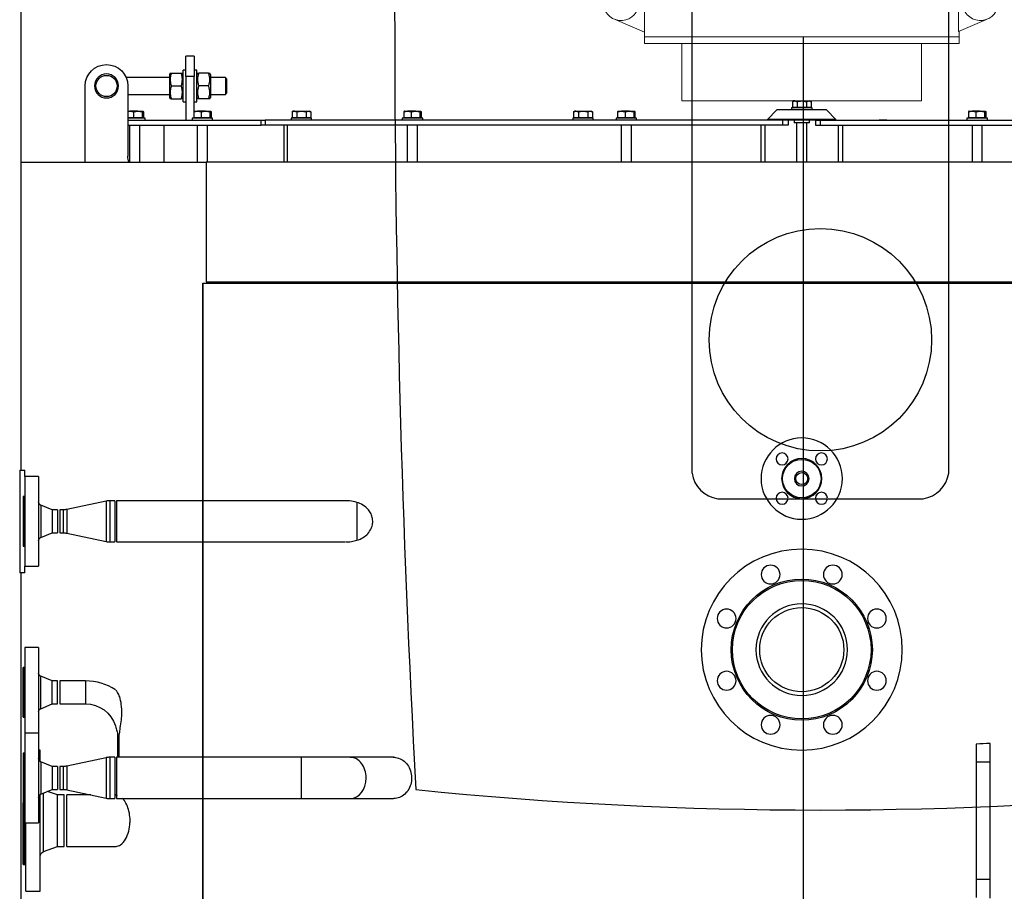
# Model space of a CAD drawing. Header units: millimetres. Extents: x 226749 to 325316, y -44191 to 40236.
# Tile 72 of 164: x 289910 to 291061, y 6243 to 7262. Entities that reach past the tile are written whole.
import ezdxf
from ezdxf.enums import TextEntityAlignment as Align

# ---------------------------------------------------------------- set-up
doc = ezdxf.new("R2010")
doc.units = ezdxf.units.MM
doc.header["$LTSCALE"] = 100
doc.linetypes.add('DASHDOT', pattern=[25.4, 12.7, -6.35, 0, -6.35])
doc.linetypes.add('DASHED', pattern=[19.05, 12.7, -6.35])
for name, color, linetype in [('FUNDAMENTY', 6, 'Continuous'), ('K_OSIE', 2, 'DASHDOT'), ('K_URZĄDZENIA', 4, 'Continuous'), ('URZĄDZENIA', 4, 'Continuous'), ('WYBIEG NA CZYSZCZENIE', 2, 'Continuous')]:
    doc.layers.add(name, color=color, linetype=linetype)
doc.styles.add('CP_ATTR', font='ROMANS.SHX')

# ---------------------------------------------------------------- blocks, each defined once
blk = doc.blocks.new('PALNIK_RZUT')
at = {"layer": 'URZĄDZENIA', "lineweight": 15}
for p, q in [((220039.5, -30130.7), (220039.5, -30063.7)), ((220039.5, -30063.7), (220319.5, -30063.7)), ((220319.5, -30130.7), (220319.5, -30063.7)), ((220363.4, -30130.7), (219995.7, -30130.7)), ((219995.7, -30130.7), (219995.7, -30138.3)), ((220363.4, -30130.7), (220363.4, -30138.3)), ((219963.8, -30158.8), (219996.2, -30145)), ((219995.7, -30138.7), (220363.4, -30138.7)), ((219995.7, -30145.2), (219995.7, -30138.7)), ((219996.2, -30178.7), (219996.2, -30145)), ((220363.4, -30138.7), (220363.4, -30220.7)), ((220397.5, -30158.8), (220363.4, -30144.2))]:
    blk.add_line(p, q, dxfattribs=at)
for centre, start, end in [((219970.7, -30178.7), 0, 257.7161), ((220390.7, -30178.7), 282.2839, 180)]:
    blk.add_arc(centre, 21, start, end, dxfattribs=at)
at = {"layer": 'URZĄDZENIA', "lineweight": 15, "style": 'CP_ATTR', "width": 1, "flags": 9}
for tag in ['OTHER', 'FLOW', 'VOLTAGE', 'POWER', 'TEMPERATURE', 'CHARACTER', 'PN', 'DN', 'PRODUCER', 'ORDER-NO', 'PRODUCT-TYPE', 'ARTICLE', 'GROUP', 'NUMBER', 'NAME']:
    blk.add_attdef(tag, text='', height=0.00005, rotation=90, dxfattribs=at).set_placement((220179.5, -30063.8), align=Align.MIDDLE_LEFT)
blk = doc.blocks.new('FUNDAMENT')
at = {"layer": 'FUNDAMENTY'}
for q in [(91213.4, 76473.6), (89813.4, 73473.6)]:
    blk.add_line((89813.4, 76473.6), q, dxfattribs=at)
blk = doc.blocks.new('KOCIOŁ_RZUT')
at = {"layer": 'K_URZĄDZENIA'}
for p, q in [((132755.9, 71227.5), (132755.9, 69835.3)), ((132895.9, 69835.3), (132895.9, 71227.5)), ((132706.9, 70553.4), (132706.9, 71158.4)), ((132712.9, 70553.4), (132712.9, 71158.4)), ((132706.9, 70748.4), (132704.4, 70748.4)), ((132704.4, 70748.4), (132704.4, 70741)), ((133457.2, 70751.4), (133435.5, 70751.4)), ((133457.2, 70735.4), (133457.2, 70751.4)), ((133594.6, 70751.4), (133457.2, 70751.4)), ((133594.6, 70751.4), (133594.6, 70735.4)), ((133616.3, 70751.4), (133594.6, 70751.4)), ((132696.4, 70740), (132696.4, 70745.8)), ((132696.4, 70740), (132696.4, 70730.6)), ((132697.2, 70746.5), (132704, 70746.5)), ((132697.2, 70745.1), (132704, 70745.1)), ((132704, 70746.5), (132704, 70745.8)), ((132704.4, 70745.9), (132704, 70745.9)), ((132704, 70745.8), (132704, 70745.1)), ((132704, 70745.1), (132704, 70740)), ((132704, 70740), (132704, 70735)), ((132704.4, 70741), (132704.4, 70724.4)), ((132755.9, 70742.4), (132712.9, 70742.4)), ((133436.3, 70735.4), (133457.2, 70735.4)), ((133457.2, 70735.4), (133594.6, 70735.4)), ((133594.6, 70735.4), (133615.5, 70735.4)), ((132696.4, 70726.9), (132696.4, 70730.6)), ((132697.2, 70735), (132704, 70735)), ((132697.2, 70726.2), (132704, 70726.2)), ((132704, 70735), (132704, 70730.6)), ((132704, 70730.6), (132704, 70726.2)), ((132704, 70726.9), (132704.4, 70726.9)), ((132704.4, 70724.4), (132706.9, 70724.4)), ((132712.9, 70730.4), (132755.9, 70730.4)), ((132706.8, 70630.9), (132706.9, 70630.9)), ((132706.8, 70630.9), (132706.9, 70630.9)), ((132706.8, 70626.6), (132706.9, 70626.6)), ((132706.8, 70621.9), (132706.9, 70621.9)), ((132755.9, 70579.4), (132712.9, 70579.4)), ((132755.9, 70574.4), (132712.9, 70574.4)), ((132705.9, 70571.4), (132694.9, 70560.4)), ((132706.9, 70571.4), (132705.9, 70571.4)), ((132705.9, 70571.4), (132705.9, 70491.4)), ((132694.9, 70560.4), (132694.9, 70502.4)), ((132712.9, 70553.4), (132706.9, 70553.4)), ((132706.9, 70547.4), (132706.9, 70553.4)), ((132712.9, 70547.4), (132712.9, 70553.4)), ((132685.2, 70542.4), (132684.4, 70540.9)), ((132684.4, 70539.6), (132684.4, 70540.9)), ((132684.4, 70531.4), (132684.4, 70539.6)), ((132685.2, 70542.4), (132692, 70542.4)), ((132692, 70542.4), (132692, 70539.6)), ((132692.4, 70540.9), (132692, 70540.9)), ((132692, 70539.6), (132692, 70536.9)), ((132694.9, 70543.4), (132692.4, 70543.4)), ((132692.4, 70543.4), (132692.4, 70519.4)), ((132706.9, 70547.4), (132712.9, 70547.4)), ((132706.9, 70547.4), (132706.9, 70515.4)), ((132709.9, 70540.4), (132706.9, 70540.4)), ((132709.9, 70540.4), (132709.9, 70522.4)), ((132684.4, 70523.2), (132684.4, 70531.4)), ((132685.2, 70536.9), (132692, 70536.9)), ((132692, 70536.9), (132692, 70531.4)), ((132692, 70531.4), (132692, 70525.9)), ((132755.9, 70537.4), (132709.9, 70537.4)), ((132684.4, 70523.2), (132684.4, 70521.9)), ((132684.4, 70521.9), (132685.2, 70520.4)), ((132685.2, 70525.9), (132692, 70525.9)), ((132685.2, 70520.4), (132692, 70520.4)), ((132692, 70525.9), (132692, 70523.2)), ((132692, 70523.2), (132692, 70520.4)), ((132692, 70521.9), (132692.4, 70521.9)), ((132692.4, 70519.4), (132694.9, 70519.4)), ((132706.9, 70522.4), (132709.9, 70522.4)), ((132709.9, 70525.4), (132755.9, 70525.4)), ((132706.9, 70515.4), (132712.9, 70515.4)), ((132706.9, 70515.4), (132706.9, 70509.4)), ((132712.9, 70509.4), (132706.9, 70509.4)), ((132706.9, 70509.4), (132706.9, 69904.3)), ((132712.9, 70515.4), (132712.9, 70509.4)), ((132712.9, 70509.4), (132712.9, 69904.3)), ((132694.9, 70502.4), (132705.9, 70491.4)), ((132705.9, 70491.4), (132706.9, 70491.4)), ((132712.9, 70488.4), (132755.9, 70488.4)), ((132712.9, 70483.4), (132755.9, 70483.4)), ((132696.4, 70330), (132696.4, 70335.8)), ((132697.2, 70336.5), (132704, 70336.5)), ((132697.2, 70335.1), (132704, 70335.1)), ((132704, 70336.5), (132704, 70335.8)), ((132704.4, 70335.9), (132704, 70335.9)), ((132704, 70335.8), (132704, 70335.1)), ((132704, 70335.1), (132704, 70330)), ((132706.9, 70338.4), (132704.4, 70338.4)), ((132704.4, 70338.4), (132704.4, 70326.4)), ((132696.4, 70330), (132696.4, 70320.6)), ((132697.2, 70325), (132704, 70325)), ((132704, 70330), (132704, 70325)), ((132704, 70325), (132704, 70320.6)), ((132704.4, 70326.4), (132704.4, 70314.4)), ((132755.9, 70332.4), (132712.9, 70332.4)), ((132696.4, 70316.9), (132696.4, 70320.6)), ((132697.2, 70316.2), (132704, 70316.2)), ((132704, 70320.6), (132704, 70316.2)), ((132704, 70316.9), (132704.4, 70316.9)), ((132704.4, 70314.4), (132706.9, 70314.4)), ((132712.9, 70320.4), (132755.9, 70320.4)), ((132697.2, 70286.7), (132696.4, 70285.3)), ((132697.2, 70286.7), (132704, 70286.7)), ((132704, 70286.7), (132704, 70284)), ((132706.9, 70287.8), (132704.4, 70287.8)), ((132704.4, 70287.8), (132704.4, 70263.8)), ((132696.4, 70284), (132696.4, 70285.3)), ((132696.4, 70275.8), (132696.4, 70284)), ((132696.4, 70267.5), (132696.4, 70275.8)), ((132697.2, 70281.2), (132704, 70281.2)), ((132704.4, 70285.3), (132704, 70285.3)), ((132704, 70284), (132704, 70281.2)), ((132704, 70281.2), (132704, 70275.8)), ((132704, 70275.8), (132704, 70270.3)), ((132696.4, 70267.5), (132696.4, 70266.3)), ((132696.4, 70266.3), (132697.2, 70264.8)), ((132697.2, 70270.3), (132704, 70270.3)), ((132697.2, 70264.8), (132704, 70264.8)), ((132704, 70270.3), (132704, 70267.5)), ((132704, 70267.5), (132704, 70264.8)), ((132704, 70266.3), (132704.4, 70266.3)), ((132704.4, 70263.8), (132706.9, 70263.8)), ((132696.4, 70080), (132696.4, 70085.8)), ((132696.4, 70080), (132696.4, 70070.6)), ((132697.2, 70086.5), (132704, 70086.5)), ((132697.2, 70085.1), (132704, 70085.1)), ((132704, 70086.5), (132704, 70085.8)), ((132704.4, 70085.9), (132704, 70085.9)), ((132704, 70085.8), (132704, 70085.1)), ((132704, 70085.1), (132704, 70080)), ((132704, 70080), (132704, 70075)), ((132706.9, 70088.4), (132704.4, 70088.4)), ((132704.4, 70088.4), (132704.4, 70076.4)), ((132755.9, 70082.4), (132712.9, 70082.4)), ((132696.4, 70066.9), (132696.4, 70070.6)), ((132697.2, 70075), (132704, 70075)), ((132704, 70075), (132704, 70070.6)), ((132704, 70070.6), (132704, 70066.2)), ((132704.4, 70076.4), (132704.4, 70064.4)), ((132712.9, 70070.4), (132755.9, 70070.4)), ((132697.2, 70066.2), (132704, 70066.2)), ((132704, 70066.9), (132704.4, 70066.9)), ((132704.4, 70064.4), (132706.9, 70064.4)), ((133451.7, 70054.4), (133451.7, 70003.8)), ((133500, 70003.8), (133500, 70054.4)), ((133153.7, 70011.4), (133175.9, 70011.4)), ((133175.9, 70011.4), (133197.9, 70011.4)), ((133451.7, 70003.8), (133451.7, 69946.4)), ((133500, 69946.4), (133500, 70003.8)), ((133151.7, 69997.5), (133151.7, 69730.4)), ((133200, 69730.4), (133200, 69997.5)), ((132697.2, 69957.6), (132696.4, 69956.1)), ((132696.4, 69954.9), (132696.4, 69956.1)), ((132696.4, 69946.6), (132696.4, 69954.9)), ((132697.2, 69957.6), (132704, 69957.6)), ((132704, 69957.6), (132704, 69954.9)), ((132704.4, 69956.1), (132704, 69956.1)), ((132704, 69954.9), (132704, 69952.1)), ((132706.9, 69958.6), (132704.4, 69958.6)), ((132704.4, 69958.6), (132704.4, 69934.6)), ((132696.4, 69938.4), (132696.4, 69946.6)), ((132697.2, 69952.1), (132704, 69952.1)), ((132704, 69952.1), (132704, 69946.6)), ((132704, 69946.6), (132704, 69941.1)), ((133451.7, 69946.4), (133451.7, 69730.4)), ((133451.7, 69946.4), (133475.9, 69946.4)), ((133475.9, 69946.4), (133500, 69946.4)), ((133500, 69730.4), (133500, 69946.4)), ((132696.4, 69938.4), (132696.4, 69937.1)), ((132696.4, 69937.1), (132697.2, 69935.7)), ((132697.2, 69941.1), (132704, 69941.1)), ((132697.2, 69935.7), (132704, 69935.7)), ((132704, 69941.1), (132704, 69938.4)), ((132704, 69938.4), (132704, 69935.7)), ((132704, 69937.1), (132704.4, 69937.1)), ((132704.4, 69934.6), (132706.9, 69934.6)), ((132712.9, 69930), (132755.9, 69930)), ((132712.9, 69925.9), (132755.9, 69925.9)), ((132706.9, 69904.3), (132712.9, 69904.3)), ((132706.9, 69899.6), (132706.9, 69904.3)), ((132712.9, 69899.6), (132706.9, 69899.6)), ((132706.9, 69743.9), (132706.9, 69899.6)), ((132712.9, 69904.3), (132712.9, 69899.6)), ((132712.9, 69743.9), (132712.9, 69899.6)), ((132658.4, 69858.9), (132656.9, 69857.8)), ((132656.9, 69857.8), (132656.9, 69840.4)), ((132656.9, 69857.8), (132676.9, 69857.8)), ((132658.4, 69858.9), (132675.4, 69858.9)), ((132676.9, 69857.8), (132675.4, 69858.9)), ((132676.9, 69840.4), (132676.9, 69857.8)), ((132653.4, 69840.4), (132651.9, 69839.5)), ((132651.9, 69838.2), (132651.9, 69826.6)), ((132653.4, 69840.4), (132680.4, 69840.4)), ((132666.9, 69838.2), (132666.9, 69826.6)), ((132681.9, 69839.5), (132680.4, 69840.4)), ((132681.9, 69838.2), (132681.9, 69826.6)), ((132696.4, 69834.5), (132696.4, 69840.3)), ((132697.2, 69841), (132704, 69841)), ((132697.2, 69839.6), (132704, 69839.6)), ((132704, 69841), (132704, 69840.3)), ((132704.4, 69840.4), (132704, 69840.4)), ((132704, 69840.3), (132704, 69839.6)), ((132704, 69839.6), (132704, 69834.5)), ((132706.9, 69842.9), (132704.4, 69842.9)), ((132704.4, 69842.9), (132704.4, 69830.9)), ((132696.4, 69834.5), (132696.4, 69825.1)), ((132697.2, 69829.5), (132704, 69829.5)), ((132704, 69834.5), (132704, 69829.5)), ((132704, 69829.5), (132704, 69825.1)), ((132704.4, 69830.9), (132704.4, 69818.9)), ((132755.9, 69836.9), (132712.9, 69836.9)), ((132755.9, 69835.3), (132895.9, 69835.3)), ((132755.9, 69618.9), (132755.9, 69835.3)), ((132631.9, 69821.4), (132631.9, 69811.4)), ((132631.9, 69821.4), (132655.8, 69821.4)), ((132648.4, 69824.4), (132648.4, 69821.4)), ((132685.4, 69824.4), (132648.4, 69824.4)), ((132651.9, 69825.2), (132653.4, 69824.4)), ((132655.8, 69821.4), (132655.8, 69811.4)), ((132696.5, 69821.4), (132655.8, 69821.4)), ((132680.4, 69824.4), (132681.9, 69825.2)), ((132685.4, 69821.4), (132685.4, 69824.4)), ((132696.4, 69821.4), (132696.4, 69825.1)), ((132697.2, 69820.8), (132704, 69820.8)), ((132704, 69825.1), (132704, 69820.8)), ((132704.4, 69821.4), (132704, 69821.4)), ((132704, 69821.4), (132704.4, 69821.4)), ((132704.4, 69818.9), (132706.9, 69818.9)), ((132712.9, 69824.9), (132755.9, 69824.9)), ((132655.8, 69811.4), (132631.9, 69811.4)), ((132648.4, 69811.4), (132648.4, 69808.4)), ((132685.4, 69808.4), (132648.4, 69808.4)), ((132653.4, 69808.4), (132651.9, 69807.5)), ((132651.9, 69794.6), (132651.9, 69806.2)), ((132655.8, 69811.4), (132706.9, 69811.4)), ((132666.9, 69794.6), (132666.9, 69806.2)), ((132681.9, 69807.5), (132680.4, 69808.4)), ((132681.9, 69794.6), (132681.9, 69806.2)), ((132685.4, 69808.4), (132685.4, 69811.4)), ((132651.9, 69793.2), (132653.4, 69792.4)), ((132653.4, 69792.4), (132680.4, 69792.4)), ((132656.9, 69792.4), (132656.9, 69741.8)), ((132676.9, 69743.9), (132676.9, 69792.4)), ((132680.4, 69792.4), (132681.9, 69793.2)), ((132712.9, 69785.9), (132755.9, 69785.9)), ((132696.4, 69755.5), (132696.4, 69761.3)), ((132697.2, 69762), (132704, 69762)), ((132697.2, 69760.6), (132704, 69760.6)), ((132704, 69762), (132704, 69761.3)), ((132704.4, 69761.4), (132704, 69761.4)), ((132704, 69761.3), (132704, 69760.6)), ((132704, 69760.6), (132704, 69755.5)), ((132706.9, 69763.9), (132704.4, 69763.9)), ((132704.4, 69763.9), (132704.4, 69751.9)), ((132755.9, 69757.9), (132712.9, 69757.9)), ((132696.4, 69755.5), (132696.4, 69746.1)), ((132696.4, 69743.9), (132696.4, 69746.1)), ((132697.2, 69750.5), (132704, 69750.5)), ((132704, 69755.5), (132704, 69750.5)), ((132704, 69750.5), (132704, 69746.1)), ((132704, 69746.1), (132704, 69743.9)), ((132704.4, 69751.9), (132704.4, 69743.9)), ((132712.9, 69745.9), (132755.9, 69745.9)), ((132666.9, 69743.9), (132749.1, 69743.9)), ((133151.7, 69730.4), (133175.9, 69730.4)), ((133151.7, 69728.4), (133151.7, 69722.8)), ((133151.7, 69728.4), (133200, 69728.4)), ((133151.7, 69722.8), (133200, 69722.8)), ((133175.9, 69730.4), (133200, 69730.4)), ((133200, 69722.8), (133200, 69728.4)), ((133451.7, 69733.8), (133425.9, 69733.8)), ((133425.9, 69733.8), (133425.9, 69731.7)), ((133425.9, 69731.7), (133451.7, 69731.7)), ((133451.7, 69730.4), (133475.9, 69730.4)), ((133451.7, 69728.4), (133451.7, 69722.8)), ((133451.7, 69728.4), (133500, 69728.4)), ((133451.7, 69722.8), (133500, 69722.8)), ((133475.9, 69730.4), (133500, 69730.4)), ((133495.7, 69729.2), (133495.7, 69728.4)), ((133500, 69722.8), (133500, 69728.4)), ((133556, 69672.4), (133556, 69729.2)), ((133152.2, 69718.6), (133162, 69672.5)), ((133152.2, 69718.6), (133199.6, 69718.6)), ((133189.8, 69672.5), (133199.6, 69718.6)), ((133452.2, 69718.6), (133462, 69672.5)), ((133452.2, 69718.6), (133499.6, 69718.6)), ((133489.8, 69672.5), (133499.6, 69718.6)), ((133495.7, 69700.5), (133495.7, 69672.4)), ((132755.9, 69693.9), (132666.9, 69693.9)), ((133362.4, 69694.4), (133362.4, 69664.4)), ((133362.4, 69694.4), (133389.3, 69694.4)), ((133389.3, 69664.4), (133389.3, 69694.4)), ((133162, 69672.5), (133189.8, 69672.5)), ((133162.4, 69668.3), (133162.4, 69664.4)), ((133162.4, 69668.3), (133189.3, 69668.3)), ((133189.3, 69664.4), (133189.3, 69668.3)), ((133462, 69672.5), (133489.8, 69672.5)), ((133462.4, 69668.3), (133462.4, 69664.4)), ((133462.4, 69668.3), (133489.3, 69668.3)), ((133489.3, 69664.4), (133489.3, 69668.3)), ((133525.9, 69672.4), (133495.7, 69672.4)), ((133495.7, 69669.4), (133495.7, 69661.4)), ((133556, 69669.4), (133495.7, 69669.4)), ((133556, 69672.4), (133525.9, 69672.4)), ((133556, 69661.4), (133556, 69669.4)), ((133162.4, 69655.4), (133156.9, 69641.9)), ((133162.4, 69664.4), (133189.3, 69664.4)), ((133162.4, 69661.4), (133162.4, 69655.4)), ((133162.4, 69661.4), (133166.4, 69661.4)), ((133162.4, 69655.4), (133166.4, 69655.4)), ((133166.4, 69661.4), (133189.3, 69661.4)), ((133166.4, 69655.4), (133189.3, 69655.4)), ((133189.3, 69655.4), (133189.3, 69661.4)), ((133194.9, 69641.9), (133189.3, 69655.4)), ((133362.4, 69655.4), (133356.9, 69641.9)), ((133362.4, 69664.4), (133389.3, 69664.4)), ((133362.4, 69661.4), (133362.4, 69655.4)), ((133389.3, 69661.4), (133362.4, 69661.4)), ((133389.3, 69655.4), (133362.4, 69655.4)), ((133389.3, 69655.4), (133389.3, 69661.4)), ((133394.9, 69641.9), (133389.3, 69655.4)), ((133462.4, 69655.4), (133456.9, 69641.9)), ((133462.4, 69664.4), (133489.3, 69664.4)), ((133462.4, 69661.4), (133462.4, 69655.4)), ((133462.4, 69661.4), (133466.4, 69661.4)), ((133462.4, 69655.4), (133466.4, 69655.4)), ((133466.4, 69661.4), (133489.3, 69661.4)), ((133466.4, 69655.4), (133489.3, 69655.4)), ((133489.3, 69655.4), (133489.3, 69661.4)), ((133494.9, 69641.9), (133489.3, 69655.4)), ((133495.7, 69661.4), (133491.6, 69650)), ((133556, 69661.4), (133495.7, 69661.4)), ((133561.9, 69645.3), (133556, 69661.4)), ((133561.9, 69645.3), (133493.5, 69645.3)), ((133123.4, 69639.4), (133123.4, 69623.4)), ((133123.4, 69639.4), (133228.4, 69639.4)), ((133156.9, 69641.9), (133162.5, 69641.9)), ((133162.5, 69641.9), (133194.9, 69641.9)), ((133228.4, 69623.4), (133228.4, 69639.4)), ((133323.4, 69639.4), (133323.4, 69623.4)), ((133323.4, 69639.4), (133423.4, 69639.4)), ((133394.9, 69641.9), (133356.9, 69641.9)), ((133423.4, 69639.4), (133423.4, 69623.4)), ((133423.4, 69639.4), (133528.4, 69639.4)), ((133443.4, 69641.4), (133443.4, 69639.4)), ((133456.7, 69641.4), (133443.4, 69641.4)), ((133456.9, 69641.9), (133462.5, 69641.9)), ((133462.5, 69641.9), (133494.9, 69641.9)), ((133584.2, 69641.4), (133495.1, 69641.4)), ((133528.4, 69623.4), (133528.4, 69639.4)), ((133608.4, 69641.4), (133584.2, 69641.4)), ((133608.4, 69624.4), (133608.4, 69641.4)), ((133115.9, 69617.4), (133115.9, 69623.4)), ((133123.4, 69623.4), (133115.9, 69623.4)), ((133123.4, 69623.4), (133228.4, 69623.4)), ((133146.9, 69622.4), (133146.9, 69621.4)), ((133146.9, 69622.4), (133155.4, 69622.4)), ((133146.9, 69621.4), (133155.4, 69621.4)), ((133155.4, 69622.4), (133204.9, 69622.4)), ((133155.4, 69621.4), (133204.9, 69621.4)), ((133204.9, 69621.4), (133204.9, 69622.4)), ((133235.9, 69623.4), (133228.4, 69623.4)), ((133235.9, 69623.4), (133235.9, 69617.4)), ((133323.4, 69623.4), (133423.4, 69623.4)), ((133346.9, 69622.4), (133346.9, 69621.4)), ((133404.9, 69622.4), (133346.9, 69622.4)), ((133404.9, 69621.4), (133346.9, 69621.4)), ((133404.9, 69621.4), (133404.9, 69622.4)), ((133423.4, 69623.4), (133528.4, 69623.4)), ((133446.9, 69622.4), (133446.9, 69621.4)), ((133446.9, 69622.4), (133455.4, 69622.4)), ((133446.9, 69621.4), (133455.4, 69621.4)), ((133455.4, 69622.4), (133504.9, 69622.4)), ((133455.4, 69621.4), (133504.9, 69621.4)), ((133504.9, 69621.4), (133504.9, 69622.4)), ((133576.9, 69621.4), (133504.9, 69621.4)), ((133576.9, 69622.9), (133505, 69622.9)), ((133584.2, 69624.4), (133528.4, 69624.4)), ((133576.9, 69621.4), (133576.9, 69622.9)), ((133608.4, 69624.4), (133584.2, 69624.4)), ((132755.9, 69618.9), (133115.9, 69618.9)), ((133115.9, 69617.4), (133235.9, 69617.4)), ((133235.9, 69618.9), (133815.9, 69618.9))]:
    blk.add_line(p, q, dxfattribs=at)
at = {"layer": 'K_URZĄDZENIA', "extrusion": (0, 0, -1)}
for centre, radius in [((-133325.9, 70531.4), 117.5), ((-133289.5, 70619.2), 11), ((-133362.2, 70619.2), 11), ((-133125.9, 70531.4), 47.5), ((-133238.1, 70567.7), 11), ((-133325.9, 70531.4), 53.5), ((-133413.7, 70567.7), 11), ((-133102.9, 70554.4), 7), ((-133125.9, 70531.4), 23.5), ((-133148.9, 70554.4), 7), ((-133125.9, 70531.4), 8.65), ((-133102.9, 70508.4), 7), ((-133148.9, 70508.4), 7), ((-133238.1, 70495), 11), ((-133413.7, 70495), 11), ((-133289.5, 70443.6), 11), ((-133362.2, 70443.6), 11), ((-132666.9, 69718.9), 14)]:
    blk.add_circle(centre, radius, dxfattribs=at)
at = {"layer": 'K_URZĄDZENIA'}
for centre, radius in [((133325.9, 70531.4), 82.5), ((133325.9, 70531.4), 81), ((133325.9, 70531.4), 49.2), ((133125.9, 70531.4), 22.5), ((133125.9, 70531.4), 7.05), ((132666.9, 69718.9), 12.4)]:
    blk.add_circle(centre, radius, dxfattribs=at)
at = {"layer": 'K_URZĄDZENIA', "extrusion": (0, 0, -1)}
for centre, radius, start, end in [((-132666.9, 69718.9), 25, 270, 90), ((-132749.1, 69768.9), 25, 254.1394, 270), ((-133425.9, 69694.4), 36.6, 0, 72.4992), ((-133142.4, 69668.3), 20, 167.9799, 180), ((-133209.3, 69668.3), 20, 0, 12.0201), ((-133442.4, 69668.3), 20, 167.9799, 180), ((-133509.3, 69668.3), 20, 0, 12.0201), ((-133567.6, 69647.4), 6, 270, 339.8216), ((-133153.2, 69643.4), 4, 202.263, 270), ((-133198.6, 69643.4), 4, 270, 337.737), ((-133353.2, 69643.4), 4, 202.263, 270), ((-133398.6, 69643.4), 4, 270, 337.737), ((-133453.2, 69643.4), 4, 202.263, 270), ((-133498.6, 69643.4), 4, 270, 337.737), ((-133145.9, 69622.4), 1, 90, 180), ((-133205.9, 69622.4), 1, 0, 90), ((-133345.9, 69622.4), 1, 90, 180), ((-133405.9, 69622.4), 1, 0, 90), ((-133445.9, 69622.4), 1, 90, 180), ((-133505.9, 69622.4), 1, 0, 90), ((-133578.4, 69622.9), 1.5, 0, 90)]:
    blk.add_arc(centre, radius, start, end, dxfattribs=at)
at = {"layer": 'K_URZĄDZENIA'}
for centre, radius, start, end in [((133171.7, 69722.8), 20, 180, 192.0201), ((133180, 69722.8), 20, 347.9799, 0), ((133425.9, 69694.4), 63.5, 146.6747, 180), ((133471.7, 69722.8), 20, 180, 192.0201), ((133480, 69722.8), 20, 347.9799, 0)]:
    blk.add_arc(centre, radius, start, end, dxfattribs=at)
at = {"layer": 'K_URZĄDZENIA', "extrusion": (0, 0, -1)}
blk.add_ellipse((133260.1, 70531.4), major_axis=(0, 912.5), ratio=0.198149, start_param=1.327302, end_param=1.34533, dxfattribs=at)
at = {"layer": 'K_URZĄDZENIA'}
for start_param, end_param in [(1.570796, 3.141593), (0, 1.570796)]:
    blk.add_ellipse((133475.9, 70003.8), major_axis=(24.1, 0), ratio=0.766044, start_param=start_param, end_param=end_param, dxfattribs=at)
for points, knots in [([(132696.4, 70745.8), (132696.4, 70745.9), (132696.4, 70745.9), (132696.5, 70746), (132696.5, 70746.1), (132696.8, 70746.3), (132697, 70746.4), (132697.2, 70746.5)], [0, 0, 0, 0, 0.25, 0.25, 0.5, 0.5, 1, 1, 1, 1]), ([(132697.2, 70745.1), (132697, 70745.2), (132696.8, 70745.3), (132696.5, 70745.6), (132696.4, 70745.7), (132696.4, 70745.8)], [0, 0, 0, 0, 0.5, 0.5, 1, 1, 1, 1]), ([(132696.4, 70740), (132696.4, 70740.9), (132696.5, 70741.7), (132696.8, 70743.4), (132697, 70744.3), (132697.2, 70745.1)], [0, 0, 0, 0, 0.5, 0.5, 1, 1, 1, 1]), ([(132697.2, 70735), (132697, 70735.8), (132696.8, 70736.6), (132696.5, 70738.3), (132696.4, 70739.2), (132696.4, 70740)], [0, 0, 0, 0, 0.5, 0.5, 1, 1, 1, 1]), ([(132696.4, 70730.6), (132696.4, 70731), (132696.4, 70731.3), (132696.5, 70732.1), (132696.5, 70732.4), (132696.8, 70733.5), (132697, 70734.2), (132697.2, 70735)], [0, 0, 0, 0, 0.25, 0.25, 0.5, 0.5, 1, 1, 1, 1]), ([(132697.2, 70726.2), (132697, 70727), (132696.8, 70727.7), (132696.5, 70729.1), (132696.4, 70729.9), (132696.4, 70730.6)], [0, 0, 0, 0, 0.5, 0.5, 1, 1, 1, 1]), ([(132696.4, 70727), (132696.4, 70726.9), (132696.4, 70726.8), (132696.5, 70726.7), (132696.5, 70726.7), (132696.8, 70726.5), (132697, 70726.4), (132697.2, 70726.2)], [0, 0, 0, 0, 0.25, 0.25, 0.5, 0.5, 1, 1, 1, 1]), ([(132684.4, 70539.6), (132684.4, 70539.8), (132684.4, 70540.1), (132684.5, 70540.5), (132684.5, 70540.8), (132684.8, 70541.5), (132685, 70541.9), (132685.2, 70542.4)], [0, 0, 0, 0, 0.25, 0.25, 0.5, 0.5, 1, 1, 1, 1]), ([(132685.2, 70536.9), (132685, 70537.3), (132684.8, 70537.8), (132684.5, 70538.7), (132684.4, 70539.1), (132684.4, 70539.6)], [0, 0, 0, 0, 0.5, 0.5, 1, 1, 1, 1]), ([(132684.4, 70531.4), (132684.4, 70532.3), (132684.5, 70533.2), (132684.8, 70535.1), (132685, 70536), (132685.2, 70536.9)], [0, 0, 0, 0, 0.5, 0.5, 1, 1, 1, 1]), ([(132685.2, 70525.9), (132685, 70526.8), (132684.8, 70527.7), (132684.5, 70529.5), (132684.4, 70530.5), (132684.4, 70531.4)], [0, 0, 0, 0, 0.5, 0.5, 1, 1, 1, 1]), ([(132684.4, 70523.2), (132684.4, 70523.4), (132684.4, 70523.6), (132684.5, 70524.1), (132684.5, 70524.3), (132684.8, 70525), (132685, 70525.4), (132685.2, 70525.9)], [0, 0, 0, 0, 0.25, 0.25, 0.5, 0.5, 1, 1, 1, 1]), ([(132685.2, 70520.4), (132685, 70520.9), (132684.8, 70521.3), (132684.5, 70522.2), (132684.4, 70522.7), (132684.4, 70523.2)], [0, 0, 0, 0, 0.5, 0.5, 1, 1, 1, 1]), ([(132696.4, 70335.8), (132696.4, 70335.9), (132696.4, 70335.9), (132696.5, 70336), (132696.5, 70336.1), (132696.8, 70336.3), (132697, 70336.4), (132697.2, 70336.5)], [0, 0, 0, 0, 0.25, 0.25, 0.5, 0.5, 1, 1, 1, 1]), ([(132697.2, 70335.1), (132697, 70335.2), (132696.8, 70335.3), (132696.5, 70335.6), (132696.4, 70335.7), (132696.4, 70335.8)], [0, 0, 0, 0, 0.5, 0.5, 1, 1, 1, 1]), ([(132696.4, 70330), (132696.4, 70330.9), (132696.5, 70331.7), (132696.8, 70333.4), (132697, 70334.3), (132697.2, 70335.1)], [0, 0, 0, 0, 0.5, 0.5, 1, 1, 1, 1]), ([(132697.2, 70325), (132697, 70325.8), (132696.8, 70326.6), (132696.5, 70328.3), (132696.4, 70329.2), (132696.4, 70330)], [0, 0, 0, 0, 0.5, 0.5, 1, 1, 1, 1]), ([(132696.4, 70320.6), (132696.4, 70321), (132696.4, 70321.3), (132696.5, 70322.1), (132696.5, 70322.4), (132696.8, 70323.5), (132697, 70324.2), (132697.2, 70325)], [0, 0, 0, 0, 0.25, 0.25, 0.5, 0.5, 1, 1, 1, 1]), ([(132697.2, 70316.2), (132697, 70317), (132696.8, 70317.7), (132696.5, 70319.1), (132696.4, 70319.9), (132696.4, 70320.6)], [0, 0, 0, 0, 0.5, 0.5, 1, 1, 1, 1]), ([(132696.4, 70317), (132696.4, 70316.9), (132696.4, 70316.8), (132696.5, 70316.7), (132696.5, 70316.7), (132696.8, 70316.5), (132697, 70316.4), (132697.2, 70316.2)], [0, 0, 0, 0, 0.25, 0.25, 0.5, 0.5, 1, 1, 1, 1]), ([(132696.4, 70284), (132696.4, 70284.2), (132696.4, 70284.5), (132696.5, 70284.9), (132696.5, 70285.1), (132696.8, 70285.8), (132697, 70286.3), (132697.2, 70286.7)], [0, 0, 0, 0, 0.25, 0.25, 0.5, 0.5, 1, 1, 1, 1]), ([(132697.2, 70281.2), (132697, 70281.7), (132696.8, 70282.1), (132696.5, 70283.1), (132696.4, 70283.5), (132696.4, 70284)], [0, 0, 0, 0, 0.5, 0.5, 1, 1, 1, 1]), ([(132696.4, 70275.8), (132696.4, 70276.7), (132696.5, 70277.6), (132696.8, 70279.5), (132697, 70280.4), (132697.2, 70281.2)], [0, 0, 0, 0, 0.5, 0.5, 1, 1, 1, 1]), ([(132697.2, 70270.3), (132697, 70271.2), (132696.8, 70272.1), (132696.5, 70273.9), (132696.4, 70274.8), (132696.4, 70275.8)], [0, 0, 0, 0, 0.5, 0.5, 1, 1, 1, 1]), ([(132696.4, 70267.5), (132696.4, 70267.8), (132696.4, 70268), (132696.5, 70268.5), (132696.5, 70268.7), (132696.8, 70269.4), (132697, 70269.8), (132697.2, 70270.3)], [0, 0, 0, 0, 0.25, 0.25, 0.5, 0.5, 1, 1, 1, 1]), ([(132697.2, 70264.8), (132697, 70265.2), (132696.8, 70265.7), (132696.5, 70266.6), (132696.4, 70267.1), (132696.4, 70267.5)], [0, 0, 0, 0, 0.5, 0.5, 1, 1, 1, 1]), ([(132696.4, 70085.8), (132696.4, 70085.9), (132696.4, 70085.9), (132696.5, 70086), (132696.5, 70086.1), (132696.8, 70086.3), (132697, 70086.4), (132697.2, 70086.5)], [0, 0, 0, 0, 0.25, 0.25, 0.5, 0.5, 1, 1, 1, 1]), ([(132697.2, 70085.1), (132697, 70085.2), (132696.8, 70085.3), (132696.5, 70085.6), (132696.4, 70085.7), (132696.4, 70085.8)], [0, 0, 0, 0, 0.5, 0.5, 1, 1, 1, 1]), ([(132696.4, 70080), (132696.4, 70080.9), (132696.5, 70081.7), (132696.8, 70083.4), (132697, 70084.3), (132697.2, 70085.1)], [0, 0, 0, 0, 0.5, 0.5, 1, 1, 1, 1]), ([(132697.2, 70075), (132697, 70075.8), (132696.8, 70076.6), (132696.5, 70078.3), (132696.4, 70079.2), (132696.4, 70080)], [0, 0, 0, 0, 0.5, 0.5, 1, 1, 1, 1]), ([(132696.4, 70070.6), (132696.4, 70071), (132696.4, 70071.3), (132696.5, 70072.1), (132696.5, 70072.4), (132696.8, 70073.5), (132697, 70074.2), (132697.2, 70075)], [0, 0, 0, 0, 0.25, 0.25, 0.5, 0.5, 1, 1, 1, 1]), ([(132697.2, 70066.2), (132697, 70067), (132696.8, 70067.7), (132696.5, 70069.1), (132696.4, 70069.9), (132696.4, 70070.6)], [0, 0, 0, 0, 0.5, 0.5, 1, 1, 1, 1]), ([(133451.7, 70054), (133451.7, 70054.9), (133451.9, 70058.2), (133453.7, 70063.7), (133458.6, 70069.6), (133465.4, 70073.8), (133473.4, 70075.7), (133481.5, 70075.3), (133489.1, 70072.5), (133495.1, 70067.7), (133499.1, 70061.5), (133500, 70056.8), (133500, 70054.5)], [0, 0, 0, 0, 0.040398, 0.148701, 0.257179, 0.364898, 0.471171, 0.576115, 0.680659, 0.785958, 0.892689, 1, 1, 1, 1]), ([(132696.4, 70067), (132696.4, 70066.9), (132696.4, 70066.8), (132696.5, 70066.7), (132696.5, 70066.7), (132696.8, 70066.5), (132697, 70066.4), (132697.2, 70066.2)], [0, 0, 0, 0, 0.25, 0.25, 0.5, 0.5, 1, 1, 1, 1]), ([(133197.9, 70011.4), (133197.2, 70014), (133195.2, 70018.5), (133190.6, 70024.4), (133185, 70028.2), (133178.6, 70030.1), (133172.6, 70030), (133167, 70028.2), (133161.3, 70024.5), (133156.7, 70018.7), (133154.5, 70013.9), (133153.8, 70011.4)], [0, 0, 0, 0, 0.143227, 0.257083, 0.371687, 0.46027, 0.549093, 0.633127, 0.72348, 0.864706, 1, 1, 1, 1]), ([(133153.8, 70011.4), (133152.1, 70005.7), (133151.4, 69999.8), (133151.9, 69993.8), (133151.9, 69993.4)], [0, 0, 0, 0, 0.937643, 1, 1, 1, 1]), ([(133200, 69998.2), (133200, 70000.5), (133199.6, 70004.9), (133198.6, 70009.3), (133197.9, 70011.4)], [0, 0, 0, 0, 0.518414, 1, 1, 1, 1]), ([(132696.4, 69954.9), (132696.4, 69955.1), (132696.4, 69955.3), (132696.5, 69955.8), (132696.5, 69956), (132696.8, 69956.7), (132697, 69957.2), (132697.2, 69957.6)], [0, 0, 0, 0, 0.25, 0.25, 0.5, 0.5, 1, 1, 1, 1]), ([(132697.2, 69952.1), (132697, 69952.6), (132696.8, 69953), (132696.5, 69953.9), (132696.4, 69954.4), (132696.4, 69954.9)], [0, 0, 0, 0, 0.5, 0.5, 1, 1, 1, 1]), ([(132696.4, 69946.6), (132696.4, 69947.6), (132696.5, 69948.5), (132696.8, 69950.3), (132697, 69951.2), (132697.2, 69952.1)], [0, 0, 0, 0, 0.5, 0.5, 1, 1, 1, 1]), ([(132697.2, 69941.1), (132697, 69942), (132696.8, 69943), (132696.5, 69944.8), (132696.4, 69945.7), (132696.4, 69946.6)], [0, 0, 0, 0, 0.5, 0.5, 1, 1, 1, 1]), ([(132696.4, 69938.4), (132696.4, 69938.6), (132696.4, 69938.9), (132696.5, 69939.3), (132696.5, 69939.6), (132696.8, 69940.2), (132697, 69940.7), (132697.2, 69941.1)], [0, 0, 0, 0, 0.25, 0.25, 0.5, 0.5, 1, 1, 1, 1]), ([(132697.2, 69935.7), (132697, 69936.1), (132696.8, 69936.6), (132696.5, 69937.5), (132696.4, 69937.9), (132696.4, 69938.4)], [0, 0, 0, 0, 0.5, 0.5, 1, 1, 1, 1]), ([(132666.9, 69838.2), (132665.7, 69838.6), (132664.4, 69838.9), (132661.9, 69839.4), (132660.7, 69839.5), (132658.8, 69839.5), (132658.1, 69839.5), (132656.9, 69839.4), (132656.2, 69839.3), (132654.4, 69838.9), (132653.1, 69838.6), (132651.9, 69838.2)], [0, 0, 0, 0, 0.25, 0.25, 0.5, 0.5, 0.625, 0.625, 0.75, 0.75, 1, 1, 1, 1]), ([(132651.9, 69838.2), (132651.9, 69838.4), (132651.9, 69838.6), (132651.9, 69838.9), (132651.9, 69839), (132651.9, 69839.4), (132651.9, 69839.5), (132651.9, 69839.5), (132651.9, 69839.5), (132651.9, 69839.5)], [0, 0, 0, 0, 0.249242, 0.249242, 0.498483, 0.498483, 0.996966, 0.996966, 1, 1, 1, 1]), ([(132681.9, 69838.2), (132680.7, 69838.6), (132679.4, 69838.9), (132676.9, 69839.4), (132675.7, 69839.5), (132673.8, 69839.5), (132673.1, 69839.5), (132671.9, 69839.4), (132671.2, 69839.3), (132669.4, 69838.9), (132668.1, 69838.6), (132666.9, 69838.2)], [0, 0, 0, 0, 0.25, 0.25, 0.5, 0.5, 0.625, 0.625, 0.75, 0.75, 1, 1, 1, 1]), ([(132681.9, 69839.5), (132681.9, 69839.5), (132681.9, 69839.5), (132681.9, 69839.5), (132681.9, 69839.4), (132681.9, 69839), (132681.9, 69838.9), (132681.9, 69838.6), (132681.9, 69838.4), (132681.9, 69838.2)], [0, 0, 0, 0, 0.003034, 0.003034, 0.501517, 0.501517, 0.750758, 0.750758, 1, 1, 1, 1]), ([(132696.4, 69840.3), (132696.4, 69840.4), (132696.4, 69840.4), (132696.5, 69840.6), (132696.5, 69840.6), (132696.8, 69840.8), (132697, 69840.9), (132697.2, 69841)], [0, 0, 0, 0, 0.25, 0.25, 0.5, 0.5, 1, 1, 1, 1]), ([(132697.2, 69839.6), (132697, 69839.7), (132696.8, 69839.8), (132696.5, 69840.1), (132696.4, 69840.2), (132696.4, 69840.3)], [0, 0, 0, 0, 0.5, 0.5, 1, 1, 1, 1]), ([(132696.4, 69834.5), (132696.4, 69835.4), (132696.5, 69836.3), (132696.8, 69837.9), (132697, 69838.8), (132697.2, 69839.6)], [0, 0, 0, 0, 0.5, 0.5, 1, 1, 1, 1]), ([(132651.9, 69825.2), (132651.9, 69825.2), (132651.9, 69825.2), (132651.9, 69825.2), (132651.9, 69825.4), (132651.9, 69825.7), (132651.9, 69825.9), (132651.9, 69826.2), (132651.9, 69826.4), (132651.9, 69826.6)], [0, 0, 0, 0, 0.003034, 0.003034, 0.501517, 0.501517, 0.750758, 0.750758, 1, 1, 1, 1]), ([(132651.9, 69826.6), (132653.1, 69826.2), (132654.4, 69825.8), (132656.8, 69825.4), (132658.1, 69825.2), (132660, 69825.2), (132660.7, 69825.3), (132661.9, 69825.4), (132662.6, 69825.5), (132664.4, 69825.8), (132665.7, 69826.2), (132666.9, 69826.6)], [0, 0, 0, 0, 0.25, 0.25, 0.5, 0.5, 0.625, 0.625, 0.75, 0.75, 1, 1, 1, 1]), ([(132666.9, 69826.6), (132668.1, 69826.2), (132669.4, 69825.8), (132671.8, 69825.4), (132673.1, 69825.2), (132675, 69825.2), (132675.7, 69825.3), (132676.9, 69825.4), (132677.6, 69825.5), (132679.4, 69825.8), (132680.7, 69826.2), (132681.9, 69826.6)], [0, 0, 0, 0, 0.25, 0.25, 0.5, 0.5, 0.625, 0.625, 0.75, 0.75, 1, 1, 1, 1]), ([(132681.9, 69826.6), (132681.9, 69826.4), (132681.9, 69826.2), (132681.9, 69825.9), (132681.9, 69825.7), (132681.9, 69825.4), (132681.9, 69825.2), (132681.9, 69825.2), (132681.9, 69825.2), (132681.9, 69825.2)], [0, 0, 0, 0, 0.249242, 0.249242, 0.498483, 0.498483, 0.996966, 0.996966, 1, 1, 1, 1]), ([(132697.2, 69829.5), (132697, 69830.3), (132696.8, 69831.1), (132696.5, 69832.8), (132696.4, 69833.7), (132696.4, 69834.5)], [0, 0, 0, 0, 0.5, 0.5, 1, 1, 1, 1]), ([(132696.4, 69825.1), (132696.4, 69825.5), (132696.4, 69825.9), (132696.5, 69826.6), (132696.5, 69827), (132696.8, 69828), (132697, 69828.8), (132697.2, 69829.5)], [0, 0, 0, 0, 0.25, 0.25, 0.5, 0.5, 1, 1, 1, 1]), ([(132697.2, 69820.8), (132697, 69821.5), (132696.8, 69822.2), (132696.5, 69823.6), (132696.4, 69824.4), (132696.4, 69825.1)], [0, 0, 0, 0, 0.5, 0.5, 1, 1, 1, 1]), ([(132696.4, 69821.5), (132696.4, 69821.4), (132696.4, 69821.4), (132696.5, 69821.2), (132696.5, 69821.2), (132696.8, 69821), (132697, 69820.9), (132697.2, 69820.8)], [0, 0, 0, 0, 0.25, 0.25, 0.5, 0.5, 1, 1, 1, 1]), ([(132651.9, 69806.2), (132651.9, 69806.6), (132651.9, 69806.9), (132651.9, 69807.3), (132651.9, 69807.4), (132651.9, 69807.5), (132651.9, 69807.5), (132651.9, 69807.5)], [0, 0, 0, 0, 0.501737, 0.501737, 0.752605, 0.752605, 1, 1, 1, 1]), ([(132666.9, 69806.2), (132665.7, 69806.6), (132664.4, 69806.9), (132661.9, 69807.4), (132660.7, 69807.5), (132658.8, 69807.5), (132658.1, 69807.5), (132656.9, 69807.4), (132656.2, 69807.3), (132654.4, 69806.9), (132653.1, 69806.6), (132651.9, 69806.2)], [0, 0, 0, 0, 0.25, 0.25, 0.5, 0.5, 0.625, 0.625, 0.75, 0.75, 1, 1, 1, 1]), ([(132681.9, 69806.2), (132680.7, 69806.6), (132679.4, 69806.9), (132676.9, 69807.4), (132675.7, 69807.5), (132673.8, 69807.5), (132673.1, 69807.5), (132671.9, 69807.4), (132671.2, 69807.3), (132669.4, 69806.9), (132668.1, 69806.6), (132666.9, 69806.2)], [0, 0, 0, 0, 0.25, 0.25, 0.5, 0.5, 0.625, 0.625, 0.75, 0.75, 1, 1, 1, 1]), ([(132681.9, 69807.5), (132681.9, 69807.5), (132681.9, 69807.5), (132681.9, 69807.4), (132681.9, 69807.3), (132681.9, 69806.9), (132681.9, 69806.6), (132681.9, 69806.2)], [0, 0, 0, 0, 0.247395, 0.247395, 0.498263, 0.498263, 1, 1, 1, 1]), ([(132651.9, 69793.2), (132651.9, 69793.2), (132651.9, 69793.3), (132651.9, 69793.4), (132651.9, 69793.5), (132651.9, 69793.8), (132651.9, 69794.2), (132651.9, 69794.6)], [0, 0, 0, 0, 0.247395, 0.247395, 0.498263, 0.498263, 1, 1, 1, 1]), ([(132651.9, 69794.6), (132653.1, 69794.2), (132654.4, 69793.8), (132656.8, 69793.4), (132658.1, 69793.2), (132660, 69793.2), (132660.7, 69793.3), (132661.9, 69793.4), (132662.6, 69793.5), (132664.4, 69793.8), (132665.7, 69794.2), (132666.9, 69794.6)], [0, 0, 0, 0, 0.25, 0.25, 0.5, 0.5, 0.625, 0.625, 0.75, 0.75, 1, 1, 1, 1]), ([(132666.9, 69794.6), (132668.1, 69794.2), (132669.4, 69793.8), (132671.8, 69793.4), (132673.1, 69793.2), (132675, 69793.2), (132675.7, 69793.3), (132676.9, 69793.4), (132677.6, 69793.5), (132679.4, 69793.8), (132680.7, 69794.2), (132681.9, 69794.6)], [0, 0, 0, 0, 0.25, 0.25, 0.5, 0.5, 0.625, 0.625, 0.75, 0.75, 1, 1, 1, 1]), ([(132681.9, 69794.6), (132681.9, 69794.2), (132681.9, 69793.8), (132681.9, 69793.5), (132681.9, 69793.4), (132681.9, 69793.3), (132681.9, 69793.2), (132681.9, 69793.2)], [0, 0, 0, 0, 0.501737, 0.501737, 0.752605, 0.752605, 1, 1, 1, 1]), ([(132696.4, 69761.3), (132696.4, 69761.4), (132696.4, 69761.4), (132696.5, 69761.5), (132696.5, 69761.6), (132696.8, 69761.8), (132697, 69761.9), (132697.2, 69762)], [0, 0, 0, 0, 0.25, 0.25, 0.5, 0.5, 1, 1, 1, 1]), ([(132697.2, 69760.6), (132697, 69760.7), (132696.8, 69760.8), (132696.5, 69761.1), (132696.4, 69761.2), (132696.4, 69761.3)], [0, 0, 0, 0, 0.5, 0.5, 1, 1, 1, 1]), ([(132696.4, 69755.5), (132696.4, 69756.4), (132696.5, 69757.2), (132696.8, 69758.9), (132697, 69759.8), (132697.2, 69760.6)], [0, 0, 0, 0, 0.5, 0.5, 1, 1, 1, 1]), ([(132697.2, 69750.5), (132697, 69751.3), (132696.8, 69752.1), (132696.5, 69753.8), (132696.4, 69754.7), (132696.4, 69755.5)], [0, 0, 0, 0, 0.5, 0.5, 1, 1, 1, 1]), ([(132696.4, 69746.1), (132696.4, 69746.5), (132696.4, 69746.8), (132696.5, 69747.6), (132696.5, 69747.9), (132696.8, 69749), (132697, 69749.7), (132697.2, 69750.5)], [0, 0, 0, 0, 0.25, 0.25, 0.5, 0.5, 1, 1, 1, 1]), ([(132696.6, 69743.9), (132696.6, 69743.9), (132696.6, 69743.9), (132696.5, 69744.6), (132696.4, 69745.4), (132696.4, 69746.1)], [0, 0, 0, 0, 0.020928, 0.020928, 1, 1, 1, 1]), ([(133556, 69729), (133556.1, 69730.6), (133555.2, 69734.4), (133550.2, 69739.8), (133541.5, 69744.3), (133532.6, 69746.1), (133524.4, 69746.5), (133516.7, 69745.8), (133508.5, 69743.4), (133503, 69740.4), (133500.5, 69738.4), (133499.8, 69737.6)], [0, 0, 0, 0, 0.120013, 0.275726, 0.423666, 0.552038, 0.607666, 0.716089, 0.824271, 0.938637, 1, 1, 1, 1]), ([(133425.9, 69733.8), (133423.6, 69734.1), (133418.4, 69734.7), (133410.4, 69736.1), (133400.5, 69736.9), (133390.3, 69736.5), (133381.5, 69734.6), (133376, 69732.2), (133373.9, 69730.5), (133373.2, 69729.7)], [0, 0, 0, 0, 0.118339, 0.275765, 0.432552, 0.627645, 0.788399, 0.91186, 1, 1, 1, 1]), ([(133413.8, 69728.9), (133414.8, 69729.2), (133417.5, 69730.1), (133421.2, 69731.1), (133424.3, 69731.7), (133425.6, 69731.7), (133425.9, 69731.7)], [0, 0, 0, 0, 0.270719, 0.712908, 0.942512, 1, 1, 1, 1]), ([(133495.7, 69729.9), (133495.7, 69729.9), (133495.7, 69729.9), (133495.8, 69730), (133495.8, 69730), (133495.8, 69730), (133495.8, 69730), (133495.8, 69730), (133495.8, 69730), (133495.8, 69730), (133495.8, 69730.1), (133495.9, 69730.3), (133496, 69730.4), (133496.1, 69730.6), (133496.1, 69730.7), (133496.2, 69730.8), (133496.2, 69730.8), (133496.2, 69730.9), (133496.2, 69730.9), (133496.2, 69730.9), (133496.2, 69730.9), (133496.2, 69730.9)], [0, 0, 0, 0, 0.129721, 0.129721, 0.162988, 0.162988, 0.196256, 0.196256, 0.262791, 0.262791, 0.528932, 0.528932, 0.795073, 0.795073, 0.928144, 0.928144, 0.961411, 0.961411, 0.994679, 0.994679, 1, 1, 1, 1]), ([(133495.8, 69730), (133495.8, 69729.7), (133495.7, 69729.2), (133495.8, 69728.6), (133495.8, 69728.4)], [0, 0, 0, 0, 0.532616, 1, 1, 1, 1])]:
    blk.add_open_spline(points, degree=3, knots=knots, dxfattribs=at)
for points in [[(132706.8, 70630.9), (132706.8, 70629.5), (132706.8, 70628), (132706.8, 70626.6)], [(132706.8, 70626.6), (132706.8, 70625), (132706.8, 70623.5), (132706.8, 70621.9)]]:
    blk.add_open_spline(points, degree=3, dxfattribs=at)

msp = doc.modelspace()

# ---------------------------------------------------------------- linework, layer by layer
for p, q in [((290695.53, 6732.02), (290695.53, 7798.7)), ((290995.52, 6732.02), (290995.52, 7798.7)), ((290123.79, 3954), (290123.79, 6954)), ((290123.79, 6954), (291523.79, 6954)), ((290725.53, 6702.02), (290965.52, 6702.02))]:
    msp.add_line(p, q)
msp.add_circle((290845.52, 6887.76), 130)
for centre, radius, start, end in [((306961.15, 7269.46), 16613.13, 176.835256, 183.131612), ((290730.83, 6737.32), 35.7, 188.54951, 261.45049), ((290960.21, 6737.32), 35.7, 278.54951, 351.45049), ((290845.52, 11034.49), 4696.45, 264.22345, 275.77655)]:
    msp.add_arc(centre, radius, start, end)
at = {"layer": 'K_OSIE', "ltscale": 25}
msp.add_line((290825.79, 2175), (290825.79, 7242), dxfattribs=at)
at = {"layer": 'WYBIEG NA CZYSZCZENIE', "linetype": 'DASHED', "ltscale": 50}
msp.add_line((289911.29, 10275), (289911.29, 7095.5), dxfattribs=at)

# ---------------------------------------------------------------- block references
at = {"layer": 'FUNDAMENTY'}
msp.add_blockref('FUNDAMENT', (200310.37, -69519.63), dxfattribs=at)
at = {"layer": 'K_URZĄDZENIA', "rotation": 270}
msp.add_blockref('KOCIOŁ_RZUT', (220292.4, 139851.39), dxfattribs=at)
at = {"layer": 'URZĄDZENIA', "rotation": 180}
msp.add_blockref('PALNIK_RZUT', (511003.31, -22896.68), dxfattribs=at)

doc.saveas('drawing.dxf')
